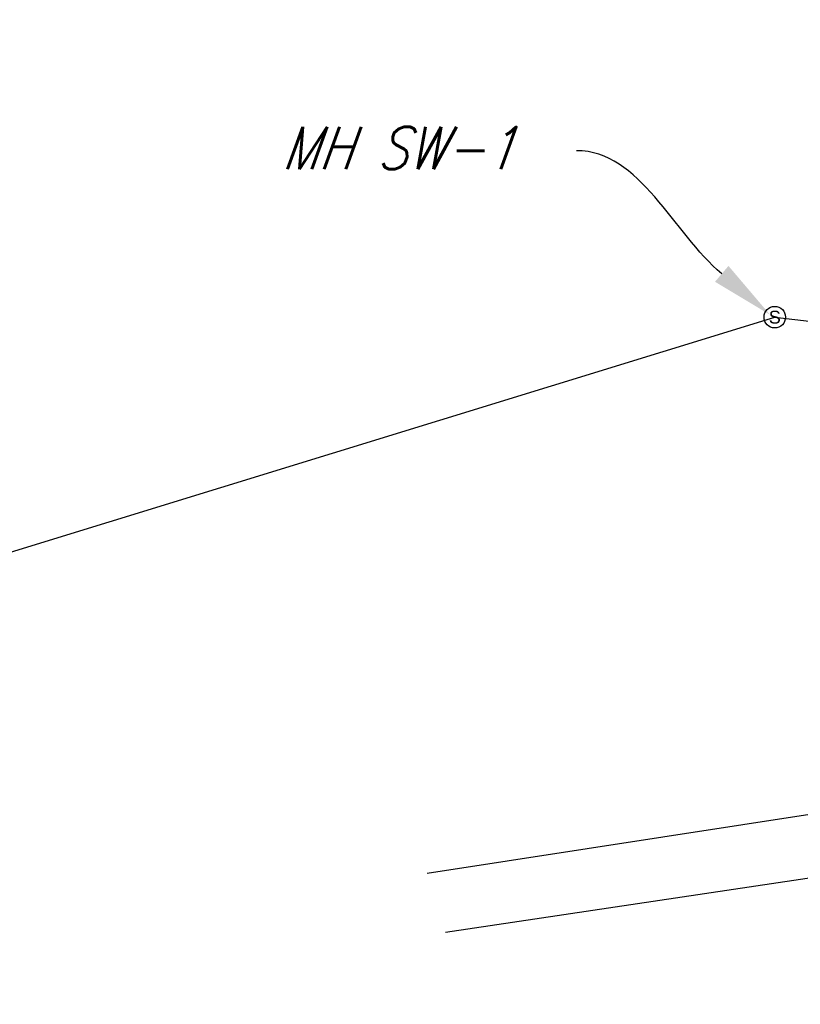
# Model space of a CAD drawing. Extents: x 1590644 to 1645661, y 573566 to 576593.
# Tile 4 of 18: x 1609009 to 1609194, y 575031 to 575265. Entities that reach past the tile are written whole.
import ezdxf
from ezdxf import colors
from ezdxf.entities.mleader import LeaderData, LeaderLine
from ezdxf.enums import TextEntityAlignment as Align
from ezdxf.lldxf.tags import DXFTag
from ezdxf.math import Vec2, Vec3

# ---------------------------------------------------------------- set-up
doc = ezdxf.new("R2010")
doc.units = 0
doc.header["$MEASUREMENT"] = 0
doc.layers.add('1-GIS-SWNETG-SEWER PIPES', color=7, linetype='SAN EX', true_color=0x7f5f3f)
doc.layers.add('1-GIS-SWNETMHG-SEWER MH', color=7, linetype='Continuous', true_color=0x7f5f3f)
doc.layers.add('C-ANNO-LABL', color=15, linetype='Continuous')
doc.styles.add('CI-EX', font='romans.shx', dxfattribs={"width": 0.85, "oblique": 20, "height": 0.1})
doc.styles.add('RomanS', font='romans.shx', dxfattribs={"height": 1})
doc.styles.get("Standard").update_dxf_attribs({"font": 'arial.ttf'})
tags = doc.linetypes.add('SAN EX', pattern='A,0.13,-0.075,0.13,-0.075,0.13,-0.075,0.13,-0.0475,["EX SS",RomanS,S=0.08,R=0,X=0,Y=-0.04],-0.425', length=1.2175).pattern_tags.tags
tags[18] = DXFTag(74, 10)

# ---------------------------------------------------------------- blocks, each defined once
blk = doc.blocks.new('SSMH')
blk.add_circle((0, 0), 0.0636)
blk.add_text('S', height=0.0763).set_placement((0, -0.0381), align=Align.CENTER)

msp = doc.modelspace()

# ---------------------------------------------------------------- linework, layer by layer
at = {"layer": '1-GIS-SWNETG-SEWER PIPES'}
for p, q in [((1608795.53, 575073.73), (1609187.83, 575194.35)), ((1609105.42, 575062.51), (1609524.26, 575126.93)), ((1609109.77, 575048.53), (1609532.46, 575111.72))]:
    msp.add_line(p, q, dxfattribs=at)
at = {"layer": '1-GIS-SWNETG-SEWER PIPES', "flags": 128}
msp.add_lwpolyline([(1609187.83, 575194.35), (1609749.51, 575128.76), (1609750.03, 575127.66)], dxfattribs=at)

# ---------------------------------------------------------------- block references
at = {"layer": '1-GIS-SWNETG-SEWER PIPES', "xscale": 40, "yscale": 40, "zscale": 40}
msp.add_blockref('SSMH', (1609187.83, 575194.35), dxfattribs=at)
at = {"layer": '1-GIS-SWNETMHG-SEWER MH', "xscale": 40, "yscale": 40, "zscale": 40}
msp.add_blockref('SSMH', (1609187.83, 575194.35), dxfattribs=at)

# ---------------------------------------------------------------- leaders
at = {"layer": 'C-ANNO-LABL'}
ml = msp.add_multileader_mtext('Standard', dxfattribs=at)
ml.set_content('18" VCP\\PSTORM SEWER', color=256, style='CI-EX')
ml.set_leader_properties()
ml.build(insert=Vec2(0, 0))
ml.multileader.update_dxf_attribs({"leader_type": 2, "text_right_attachment_type": 3, "dogleg_length": 0.36, "arrow_head_size": 15, "scale": 100})
ctx = ml.context
ctx.base_point, ctx.scale, ctx.char_height, ctx.arrow_head_size, ctx.landing_gap_size, ctx.plane_origin = Vec3(1609516.24, 575259.38), 100, 10, 15, 6, Vec3(1609813.77, 575532.67)
ctx.right_attachment, ctx.text_align_type = 3, 2
notes = []
notes.append((ctx, [(1, (1, 1, 0), (1609656.12, 575240.81), (-1, 0), 36, [(0, [(1609765.94, 575162.47)], 0, [])])]))
ctx.mtext.insert, ctx.mtext.width, ctx.mtext.defined_height, ctx.mtext.alignment, ctx.mtext.flow_direction = Vec3(1609614.12, 575264.38), 97.5966, 24.19, 3, 5
ml = msp.add_multileader_mtext('Standard', dxfattribs=at)
ml.set_content('MH SW-1', color=256, style='CI-EX')
ml.set_leader_properties()
ml.build(insert=Vec2(0, 0))
ml.multileader.update_dxf_attribs({"leader_type": 2, "text_right_attachment_type": 3, "dogleg_length": 0.36, "arrow_head_size": 15, "scale": 100})
ctx = ml.context
ctx.base_point, ctx.scale, ctx.char_height, ctx.arrow_head_size, ctx.landing_gap_size, ctx.plane_origin = Vec3(1609064.83, 575234.48), 100, 10, 15, 6, Vec3(1609227.49, 575368.05)
ctx.right_attachment = 3
notes.append((ctx, [(1, (1, 1, 0), (1609176.82, 575233.83), (-1, 0), 36, [(0, [(1609186.7, 575194.92)], 0, [])])]))
ctx.mtext.insert, ctx.mtext.defined_height, ctx.mtext.flow_direction = Vec3(1609070.83, 575239.48), 61.51, 5
ml = msp.add_multileader_mtext('Standard', dxfattribs=at)
ml.set_content('84" RCP SANITARY SEWER', color=256, style='CI-EX')
ml.set_leader_properties()
ml.build(insert=Vec2(0, 0))
ml.multileader.update_dxf_attribs({"leader_type": 2, "text_right_attachment_type": 3, "dogleg_length": 0.36, "arrow_head_size": 15, "scale": 100})
ctx = ml.context
ctx.base_point, ctx.scale, ctx.char_height, ctx.arrow_head_size, ctx.landing_gap_size, ctx.plane_origin = Vec3(1609446.46, 575207.97), 100, 10, 15, 6, Vec3(1609765.56, 575127.54)
ctx.right_attachment, ctx.text_align_type = 3, 2
notes.append((ctx, [(1, (1, 1, 0), (1609665.9, 575206.06), (-1, 0), 36, [(0, [(1609765.56, 575127.54)], 0, [])])]))
ctx.mtext.insert, ctx.mtext.width, ctx.mtext.defined_height, ctx.mtext.alignment, ctx.mtext.flow_direction = Vec3(1609623.9, 575212.97), 189.801, 18.14, 3, 5
ml = msp.add_multileader_mtext('Standard', dxfattribs=at)
ml.set_content('GATEWELL 310 (ABND)', color=256, style='CI-EX')
ml.set_leader_properties()
ml.build(insert=Vec2(0, 0))
ml.multileader.update_dxf_attribs({"leader_type": 2, "text_right_attachment_type": 3, "dogleg_length": 0.36, "arrow_head_size": 15, "scale": 100})
ctx = ml.context
ctx.base_point, ctx.scale, ctx.char_height, ctx.arrow_head_size, ctx.landing_gap_size, ctx.plane_origin = Vec3(1609489.71, 575050.22), 100, 10, 15, 6, Vec3(1609722.5, 575128.42)
ctx.right_attachment, ctx.text_align_type = 3, 2
notes.append((ctx, [(1, (1, 1, 0), (1609629.85, 575031.39), (-1, 0), 36, [(0, [(1609713.86, 575100.92)], 0, [])])]))
ctx.mtext.insert, ctx.mtext.width, ctx.mtext.defined_height, ctx.mtext.alignment, ctx.mtext.flow_direction = Vec3(1609588.46, 575056.89), 116.5683, 40.23, 3, 5
for ctx, leaders in notes:
    for number, flags, end, landing, length, lines in leaders:
        leader = LeaderData()
        leader.index, (leader.has_last_leader_line, leader.has_dogleg_vector, leader.attachment_direction) = number, flags
        leader.last_leader_point, leader.dogleg_vector, leader.dogleg_length = Vec3(end), Vec3(landing), length
        for number, points, colour, breaks in lines:
            line = LeaderLine()
            line.index, line.vertices, line.color, line.breaks = number, Vec3.list(points), colors.encode_raw_color(colour), breaks
            leader.lines.append(line)
        ctx.leaders.append(leader)

doc.saveas('drawing.dxf')
